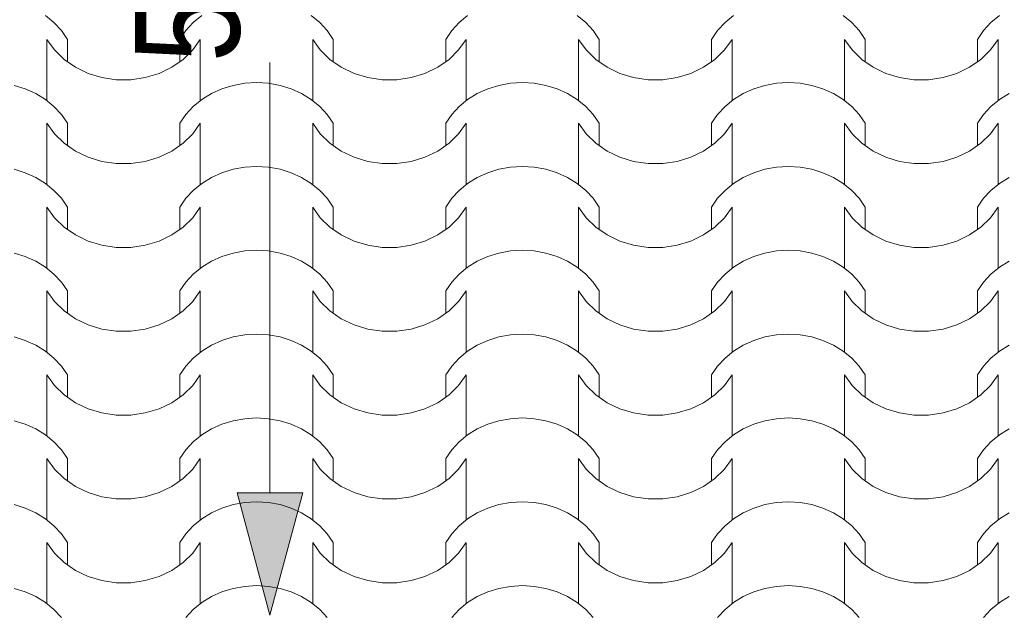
# Model space of a CAD drawing. Extents: x -631805 to -376315, y -40155 to 84873.
# Tile 247 of 256: x -487481 to -485976, y 69245 to 70157. Entities that reach past the tile are written whole.
import ezdxf

# ---------------------------------------------------------------- set-up
doc = ezdxf.new("R2010")
doc.units = 0
doc.header["$MEASUREMENT"] = 0
doc.linetypes.add('Dashed', pattern=[564.444447, 282.222223, -282.222223])
for name, color, linetype, lineweight in [('0_Nr_Pióra__21', 252, 'Continuous', 9), ('arch wypelnienia_Nr_Pióra__102', 252, 'Continuous', 9), ('INWENT DACH_Nr_Pióra__21', 252, 'Continuous', 9)]:
    doc.layers.add(name, color=color, linetype=linetype, lineweight=lineweight)
doc.layers.add('INWENT DACH', color=252, linetype='Continuous')
doc.styles.add('GENERATED_STYLE_1', font='ARIALN.TTF')

# ---------------------------------------------------------------- blocks, each defined once
blk = doc.blocks.new('*X885')
at = {"layer": 'arch wypelnienia_Nr_Pióra__102', "linetype": 'Continuous'}
for p, q in [((-489126.9, 134625), (-489140, 134635.7)), ((-489115.6, 134612.8), (-489126.9, 134625)), ((-488914.1, 134625), (-488925.4, 134612.8)), ((-488901, 134635.7), (-488914.1, 134625)), ((-488720.5, 134625), (-488733.6, 134635.7)), ((-488709.2, 134612.8), (-488720.5, 134625)), ((-488507.7, 134625), (-488519, 134612.8)), ((-488494.6, 134635.7), (-488507.7, 134625)), ((-488314.1, 134625), (-488327.2, 134635.7)), ((-488302.8, 134612.8), (-488314.1, 134625)), ((-488101.3, 134625), (-488112.6, 134612.8)), ((-488088.2, 134635.7), (-488101.3, 134625)), ((-487907.7, 134625), (-487920.8, 134635.7)), ((-487896.4, 134612.8), (-487907.7, 134625)), ((-487694.9, 134625), (-487706.2, 134612.8)), ((-487681.8, 134635.7), (-487694.9, 134625)), ((-489106.4, 134599.4), (-489115.6, 134612.8)), ((-488925.4, 134612.8), (-488934.6, 134599.4)), ((-488700, 134599.4), (-488709.2, 134612.8)), ((-488519, 134612.8), (-488528.2, 134599.4)), ((-488293.6, 134599.4), (-488302.8, 134612.8)), ((-488112.6, 134612.8), (-488121.8, 134599.4)), ((-487887.2, 134599.4), (-487896.4, 134612.8)), ((-487706.2, 134612.8), (-487715.4, 134599.4)), ((-489137.8, 134525.1), (-489137.8, 134599.4)), ((-489137.8, 134599.4), (-489126.2, 134583.2)), ((-489106.4, 134565.3), (-489106.4, 134599.4)), ((-488934.6, 134565.3), (-488934.6, 134599.4)), ((-488914.8, 134583.2), (-488903.2, 134599.4)), ((-488903.2, 134525.1), (-488903.2, 134599.4)), ((-488731.4, 134525.1), (-488731.4, 134599.4)), ((-488731.4, 134599.4), (-488719.8, 134583.2)), ((-488700, 134565.3), (-488700, 134599.4)), ((-488528.2, 134565.3), (-488528.2, 134599.4)), ((-488508.4, 134583.2), (-488496.8, 134599.4)), ((-488496.8, 134525.1), (-488496.8, 134599.4)), ((-488325, 134525.1), (-488325, 134599.4)), ((-488325, 134599.4), (-488313.4, 134583.2)), ((-488293.6, 134565.3), (-488293.6, 134599.4)), ((-488121.8, 134565.3), (-488121.8, 134599.4)), ((-488102, 134583.2), (-488090.4, 134599.4)), ((-488090.4, 134525.1), (-488090.4, 134599.4)), ((-487918.6, 134525.1), (-487918.6, 134599.4)), ((-487918.6, 134599.4), (-487907, 134583.2)), ((-487887.2, 134565.3), (-487887.2, 134599.4)), ((-487715.4, 134565.3), (-487715.4, 134599.4)), ((-487695.6, 134583.2), (-487684, 134599.4)), ((-487684, 134525.1), (-487684, 134599.4)), ((-489137.8, 134506), (-489137.8, 134580.4)), ((-489126.2, 134583.2), (-489111.5, 134568.8)), ((-488929.5, 134568.8), (-488914.8, 134583.2)), ((-488903.2, 134506), (-488903.2, 134580.4)), ((-488731.4, 134506), (-488731.4, 134580.4)), ((-488719.8, 134583.2), (-488705.1, 134568.8)), ((-488523.1, 134568.8), (-488508.4, 134583.2)), ((-488496.8, 134506), (-488496.8, 134580.4)), ((-488325, 134506), (-488325, 134580.4)), ((-488313.4, 134583.2), (-488298.7, 134568.8)), ((-488116.7, 134568.8), (-488102, 134583.2)), ((-488090.4, 134506), (-488090.4, 134580.4)), ((-487918.6, 134506), (-487918.6, 134580.4)), ((-487907, 134583.2), (-487892.3, 134568.8)), ((-487710.3, 134568.8), (-487695.6, 134583.2)), ((-487684, 134506), (-487684, 134580.4)), ((-489111.5, 134568.8), (-489094.2, 134556.8)), ((-488946.8, 134556.8), (-488929.5, 134568.8)), ((-488705.1, 134568.8), (-488687.8, 134556.8)), ((-488540.4, 134556.8), (-488523.1, 134568.8)), ((-488298.7, 134568.8), (-488281.4, 134556.8)), ((-488134, 134556.8), (-488116.7, 134568.8)), ((-487892.3, 134568.8), (-487875, 134556.8)), ((-487727.6, 134556.8), (-487710.3, 134568.8)), ((-489094.2, 134556.8), (-489074.7, 134547.5)), ((-489074.7, 134547.5), (-489053.7, 134541.1)), ((-488987.3, 134541.1), (-488966.3, 134547.5)), ((-488966.3, 134547.5), (-488946.8, 134556.8)), ((-488687.8, 134556.8), (-488668.3, 134547.5)), ((-488668.3, 134547.5), (-488647.3, 134541.1)), ((-488580.9, 134541.1), (-488559.9, 134547.5)), ((-488559.9, 134547.5), (-488540.4, 134556.8)), ((-488281.4, 134556.8), (-488261.9, 134547.5)), ((-488261.9, 134547.5), (-488240.9, 134541.1)), ((-488174.5, 134541.1), (-488153.5, 134547.5)), ((-488153.5, 134547.5), (-488134, 134556.8)), ((-487875, 134556.8), (-487855.5, 134547.5)), ((-487855.5, 134547.5), (-487834.5, 134541.1)), ((-487768.1, 134541.1), (-487747.1, 134547.5)), ((-487747.1, 134547.5), (-487727.6, 134556.8)), ((-489053.7, 134541.1), (-489031.7, 134537.8)), ((-489031.7, 134537.8), (-489020.5, 134537.8)), ((-489020.5, 134537.8), (-489009.3, 134537.8)), ((-489009.3, 134537.8), (-488987.3, 134541.1)), ((-488835.4, 134532.3), (-488853.2, 134529.1)), ((-488817.3, 134533.4), (-488835.4, 134532.3)), ((-488799.2, 134532.3), (-488817.3, 134533.4)), ((-488781.4, 134529.1), (-488799.2, 134532.3)), ((-488647.3, 134541.1), (-488625.3, 134537.8)), ((-488625.3, 134537.8), (-488614.1, 134537.8)), ((-488614.1, 134537.8), (-488602.9, 134537.8)), ((-488602.9, 134537.8), (-488580.9, 134541.1)), ((-488429, 134532.3), (-488446.8, 134529.1)), ((-488410.9, 134533.4), (-488429, 134532.3)), ((-488392.8, 134532.3), (-488410.9, 134533.4)), ((-488375, 134529.1), (-488392.8, 134532.3)), ((-488240.9, 134541.1), (-488218.9, 134537.8)), ((-488218.9, 134537.8), (-488207.7, 134537.8)), ((-488207.7, 134537.8), (-488196.5, 134537.8)), ((-488196.5, 134537.8), (-488174.5, 134541.1)), ((-488022.6, 134532.3), (-488040.4, 134529.1)), ((-488004.5, 134533.4), (-488022.6, 134532.3)), ((-487986.4, 134532.3), (-488004.5, 134533.4)), ((-487968.6, 134529.1), (-487986.4, 134532.3)), ((-487834.5, 134541.1), (-487812.5, 134537.8)), ((-487812.5, 134537.8), (-487801.3, 134537.8)), ((-487801.3, 134537.8), (-487790.1, 134537.8)), ((-487790.1, 134537.8), (-487768.1, 134541.1)), ((-489170.8, 134523.9), (-489187.8, 134529.1)), ((-489154.7, 134516.6), (-489170.8, 134523.9)), ((-489140, 134507.6), (-489154.7, 134516.6)), ((-488886.3, 134516.6), (-488901, 134507.6)), ((-488870.2, 134523.9), (-488886.3, 134516.6)), ((-488853.2, 134529.1), (-488870.2, 134523.9)), ((-488764.4, 134523.9), (-488781.4, 134529.1)), ((-488748.3, 134516.6), (-488764.4, 134523.9)), ((-488733.6, 134507.6), (-488748.3, 134516.6)), ((-488479.9, 134516.6), (-488494.6, 134507.6)), ((-488463.8, 134523.9), (-488479.9, 134516.6)), ((-488446.8, 134529.1), (-488463.8, 134523.9)), ((-488358, 134523.9), (-488375, 134529.1)), ((-488341.9, 134516.6), (-488358, 134523.9)), ((-488327.2, 134507.6), (-488341.9, 134516.6)), ((-488073.5, 134516.6), (-488088.2, 134507.6)), ((-488057.4, 134523.9), (-488073.5, 134516.6)), ((-488040.4, 134529.1), (-488057.4, 134523.9)), ((-487951.6, 134523.9), (-487968.6, 134529.1)), ((-487935.5, 134516.6), (-487951.6, 134523.9)), ((-487920.8, 134507.6), (-487935.5, 134516.6)), ((-487667.1, 134516.6), (-487681.8, 134507.6)), ((-489126.9, 134496.9), (-489140, 134507.6)), ((-488901, 134507.6), (-488914.1, 134496.9)), ((-488720.5, 134496.9), (-488733.6, 134507.6)), ((-488494.6, 134507.6), (-488507.7, 134496.9)), ((-488314.1, 134496.9), (-488327.2, 134507.6)), ((-488088.2, 134507.6), (-488101.3, 134496.9)), ((-487907.7, 134496.9), (-487920.8, 134507.6)), ((-487681.8, 134507.6), (-487694.9, 134496.9)), ((-489115.6, 134484.7), (-489126.9, 134496.9)), ((-488914.1, 134496.9), (-488925.4, 134484.7)), ((-488709.2, 134484.7), (-488720.5, 134496.9)), ((-488507.7, 134496.9), (-488519, 134484.7)), ((-488302.8, 134484.7), (-488314.1, 134496.9)), ((-488101.3, 134496.9), (-488112.6, 134484.7)), ((-487896.4, 134484.7), (-487907.7, 134496.9)), ((-487694.9, 134496.9), (-487706.2, 134484.7)), ((-489137.8, 134397), (-489137.8, 134471.4)), ((-489137.8, 134471.4), (-489126.2, 134455.1)), ((-489106.4, 134471.4), (-489115.6, 134484.7)), ((-489106.4, 134437.2), (-489106.4, 134471.4)), ((-488925.4, 134484.7), (-488934.6, 134471.4)), ((-488934.6, 134437.2), (-488934.6, 134471.4)), ((-488914.8, 134455.1), (-488903.2, 134471.4)), ((-488903.2, 134397), (-488903.2, 134471.4)), ((-488731.4, 134397), (-488731.4, 134471.4)), ((-488731.4, 134471.4), (-488719.8, 134455.1)), ((-488700, 134471.4), (-488709.2, 134484.7)), ((-488700, 134437.2), (-488700, 134471.4)), ((-488519, 134484.7), (-488528.2, 134471.4)), ((-488528.2, 134437.2), (-488528.2, 134471.4)), ((-488508.4, 134455.1), (-488496.8, 134471.4)), ((-488496.8, 134397), (-488496.8, 134471.4)), ((-488325, 134397), (-488325, 134471.4)), ((-488325, 134471.4), (-488313.4, 134455.1)), ((-488293.6, 134471.4), (-488302.8, 134484.7)), ((-488293.6, 134437.2), (-488293.6, 134471.4)), ((-488112.6, 134484.7), (-488121.8, 134471.4)), ((-488121.8, 134437.2), (-488121.8, 134471.4)), ((-488102, 134455.1), (-488090.4, 134471.4)), ((-488090.4, 134397), (-488090.4, 134471.4)), ((-487918.6, 134397), (-487918.6, 134471.4)), ((-487918.6, 134471.4), (-487907, 134455.1)), ((-487887.2, 134471.4), (-487896.4, 134484.7)), ((-487887.2, 134437.2), (-487887.2, 134471.4)), ((-487706.2, 134484.7), (-487715.4, 134471.4)), ((-487715.4, 134437.2), (-487715.4, 134471.4)), ((-487695.6, 134455.1), (-487684, 134471.4)), ((-487684, 134397), (-487684, 134471.4)), ((-489137.8, 134377.9), (-489137.8, 134452.3)), ((-489126.2, 134455.1), (-489111.5, 134440.7)), ((-489111.5, 134440.7), (-489094.2, 134428.7)), ((-488946.8, 134428.7), (-488929.5, 134440.7)), ((-488929.5, 134440.7), (-488914.8, 134455.1)), ((-488903.2, 134377.9), (-488903.2, 134452.3)), ((-488731.4, 134377.9), (-488731.4, 134452.3)), ((-488719.8, 134455.1), (-488705.1, 134440.7)), ((-488705.1, 134440.7), (-488687.8, 134428.7)), ((-488540.4, 134428.7), (-488523.1, 134440.7)), ((-488523.1, 134440.7), (-488508.4, 134455.1)), ((-488496.8, 134377.9), (-488496.8, 134452.3)), ((-488325, 134377.9), (-488325, 134452.3)), ((-488313.4, 134455.1), (-488298.7, 134440.7)), ((-488298.7, 134440.7), (-488281.4, 134428.7)), ((-488134, 134428.7), (-488116.7, 134440.7)), ((-488116.7, 134440.7), (-488102, 134455.1)), ((-488090.4, 134377.9), (-488090.4, 134452.3)), ((-487918.6, 134377.9), (-487918.6, 134452.3)), ((-487907, 134455.1), (-487892.3, 134440.7)), ((-487892.3, 134440.7), (-487875, 134428.7)), ((-487727.6, 134428.7), (-487710.3, 134440.7)), ((-487710.3, 134440.7), (-487695.6, 134455.1)), ((-487684, 134377.9), (-487684, 134452.3)), ((-489094.2, 134428.7), (-489074.7, 134419.4)), ((-488966.3, 134419.4), (-488946.8, 134428.7)), ((-488687.8, 134428.7), (-488668.3, 134419.4)), ((-488559.9, 134419.4), (-488540.4, 134428.7)), ((-488281.4, 134428.7), (-488261.9, 134419.4)), ((-488153.5, 134419.4), (-488134, 134428.7)), ((-487875, 134428.7), (-487855.5, 134419.4)), ((-487747.1, 134419.4), (-487727.6, 134428.7)), ((-489074.7, 134419.4), (-489053.7, 134413)), ((-489053.7, 134413), (-489031.7, 134409.8)), ((-489009.3, 134409.8), (-488987.3, 134413)), ((-488987.3, 134413), (-488966.3, 134419.4)), ((-488668.3, 134419.4), (-488647.3, 134413)), ((-488647.3, 134413), (-488625.3, 134409.8)), ((-488602.9, 134409.8), (-488580.9, 134413)), ((-488580.9, 134413), (-488559.9, 134419.4)), ((-488261.9, 134419.4), (-488240.9, 134413)), ((-488240.9, 134413), (-488218.9, 134409.8)), ((-488196.5, 134409.8), (-488174.5, 134413)), ((-488174.5, 134413), (-488153.5, 134419.4)), ((-487855.5, 134419.4), (-487834.5, 134413)), ((-487834.5, 134413), (-487812.5, 134409.8)), ((-487790.1, 134409.8), (-487768.1, 134413)), ((-487768.1, 134413), (-487747.1, 134419.4)), ((-489170.8, 134395.8), (-489187.8, 134401)), ((-489154.7, 134388.6), (-489170.8, 134395.8)), ((-489031.7, 134409.8), (-489020.5, 134409.8)), ((-489020.5, 134409.8), (-489009.3, 134409.8)), ((-488870.2, 134395.8), (-488886.3, 134388.6)), ((-488853.2, 134401), (-488870.2, 134395.8)), ((-488835.4, 134404.2), (-488853.2, 134401)), ((-488817.3, 134405.3), (-488835.4, 134404.2)), ((-488799.2, 134404.2), (-488817.3, 134405.3)), ((-488781.4, 134401), (-488799.2, 134404.2)), ((-488764.4, 134395.8), (-488781.4, 134401)), ((-488748.3, 134388.6), (-488764.4, 134395.8)), ((-488625.3, 134409.8), (-488614.1, 134409.8)), ((-488614.1, 134409.8), (-488602.9, 134409.8)), ((-488463.8, 134395.8), (-488479.9, 134388.6)), ((-488446.8, 134401), (-488463.8, 134395.8)), ((-488429, 134404.2), (-488446.8, 134401)), ((-488410.9, 134405.3), (-488429, 134404.2)), ((-488392.8, 134404.2), (-488410.9, 134405.3)), ((-488375, 134401), (-488392.8, 134404.2)), ((-488358, 134395.8), (-488375, 134401)), ((-488341.9, 134388.6), (-488358, 134395.8)), ((-488218.9, 134409.8), (-488207.7, 134409.8)), ((-488207.7, 134409.8), (-488196.5, 134409.8)), ((-488057.4, 134395.8), (-488073.5, 134388.6)), ((-488040.4, 134401), (-488057.4, 134395.8)), ((-488022.6, 134404.2), (-488040.4, 134401)), ((-488004.5, 134405.3), (-488022.6, 134404.2)), ((-487986.4, 134404.2), (-488004.5, 134405.3)), ((-487968.6, 134401), (-487986.4, 134404.2)), ((-487951.6, 134395.8), (-487968.6, 134401)), ((-487935.5, 134388.6), (-487951.6, 134395.8)), ((-487812.5, 134409.8), (-487801.3, 134409.8)), ((-487801.3, 134409.8), (-487790.1, 134409.8)), ((-489140, 134379.5), (-489154.7, 134388.6)), ((-488886.3, 134388.6), (-488901, 134379.5)), ((-488733.6, 134379.5), (-488748.3, 134388.6)), ((-488479.9, 134388.6), (-488494.6, 134379.5)), ((-488327.2, 134379.5), (-488341.9, 134388.6)), ((-488073.5, 134388.6), (-488088.2, 134379.5)), ((-487920.8, 134379.5), (-487935.5, 134388.6)), ((-487667.1, 134388.6), (-487681.8, 134379.5)), ((-489126.9, 134368.8), (-489140, 134379.5)), ((-489115.6, 134356.7), (-489126.9, 134368.8)), ((-488914.1, 134368.8), (-488925.4, 134356.7)), ((-488901, 134379.5), (-488914.1, 134368.8)), ((-488720.5, 134368.8), (-488733.6, 134379.5)), ((-488709.2, 134356.7), (-488720.5, 134368.8)), ((-488507.7, 134368.8), (-488519, 134356.7)), ((-488494.6, 134379.5), (-488507.7, 134368.8)), ((-488314.1, 134368.8), (-488327.2, 134379.5)), ((-488302.8, 134356.7), (-488314.1, 134368.8)), ((-488101.3, 134368.8), (-488112.6, 134356.7)), ((-488088.2, 134379.5), (-488101.3, 134368.8)), ((-487907.7, 134368.8), (-487920.8, 134379.5)), ((-487896.4, 134356.7), (-487907.7, 134368.8)), ((-487694.9, 134368.8), (-487706.2, 134356.7)), ((-487681.8, 134379.5), (-487694.9, 134368.8)), ((-489106.4, 134343.3), (-489115.6, 134356.7)), ((-488925.4, 134356.7), (-488934.6, 134343.3)), ((-488700, 134343.3), (-488709.2, 134356.7)), ((-488519, 134356.7), (-488528.2, 134343.3)), ((-488293.6, 134343.3), (-488302.8, 134356.7)), ((-488112.6, 134356.7), (-488121.8, 134343.3)), ((-487887.2, 134343.3), (-487896.4, 134356.7)), ((-487706.2, 134356.7), (-487715.4, 134343.3)), ((-489137.8, 134268.9), (-489137.8, 134343.3)), ((-489137.8, 134343.3), (-489126.2, 134327)), ((-489106.4, 134309.1), (-489106.4, 134343.3)), ((-488934.6, 134309.1), (-488934.6, 134343.3)), ((-488914.8, 134327), (-488903.2, 134343.3)), ((-488903.2, 134268.9), (-488903.2, 134343.3)), ((-488731.4, 134268.9), (-488731.4, 134343.3)), ((-488731.4, 134343.3), (-488719.8, 134327)), ((-488700, 134309.1), (-488700, 134343.3)), ((-488528.2, 134309.1), (-488528.2, 134343.3)), ((-488508.4, 134327), (-488496.8, 134343.3)), ((-488496.8, 134268.9), (-488496.8, 134343.3)), ((-488325, 134268.9), (-488325, 134343.3)), ((-488325, 134343.3), (-488313.4, 134327)), ((-488293.6, 134309.1), (-488293.6, 134343.3)), ((-488121.8, 134309.1), (-488121.8, 134343.3)), ((-488102, 134327), (-488090.4, 134343.3)), ((-488090.4, 134268.9), (-488090.4, 134343.3)), ((-487918.6, 134268.9), (-487918.6, 134343.3)), ((-487918.6, 134343.3), (-487907, 134327)), ((-487887.2, 134309.1), (-487887.2, 134343.3)), ((-487715.4, 134309.1), (-487715.4, 134343.3)), ((-487695.6, 134327), (-487684, 134343.3)), ((-487684, 134268.9), (-487684, 134343.3)), ((-489137.8, 134249.9), (-489137.8, 134324.2)), ((-489126.2, 134327), (-489111.5, 134312.7)), ((-488929.5, 134312.7), (-488914.8, 134327)), ((-488903.2, 134249.9), (-488903.2, 134324.2)), ((-488731.4, 134249.9), (-488731.4, 134324.2)), ((-488719.8, 134327), (-488705.1, 134312.7)), ((-488523.1, 134312.7), (-488508.4, 134327)), ((-488496.8, 134249.9), (-488496.8, 134324.2)), ((-488325, 134249.9), (-488325, 134324.2)), ((-488313.4, 134327), (-488298.7, 134312.7)), ((-488116.7, 134312.7), (-488102, 134327)), ((-488090.4, 134249.9), (-488090.4, 134324.2)), ((-487918.6, 134249.9), (-487918.6, 134324.2)), ((-487907, 134327), (-487892.3, 134312.7)), ((-487710.3, 134312.7), (-487695.6, 134327)), ((-487684, 134249.9), (-487684, 134324.2)), ((-489111.5, 134312.7), (-489094.2, 134300.7)), ((-488946.8, 134300.7), (-488929.5, 134312.7)), ((-488705.1, 134312.7), (-488687.8, 134300.7)), ((-488540.4, 134300.7), (-488523.1, 134312.7)), ((-488298.7, 134312.7), (-488281.4, 134300.7)), ((-488134, 134300.7), (-488116.7, 134312.7)), ((-487892.3, 134312.7), (-487875, 134300.7)), ((-487727.6, 134300.7), (-487710.3, 134312.7)), ((-489094.2, 134300.7), (-489074.7, 134291.3)), ((-489074.7, 134291.3), (-489053.7, 134284.9)), ((-488987.3, 134284.9), (-488966.3, 134291.3)), ((-488966.3, 134291.3), (-488946.8, 134300.7)), ((-488687.8, 134300.7), (-488668.3, 134291.3)), ((-488668.3, 134291.3), (-488647.3, 134284.9)), ((-488580.9, 134284.9), (-488559.9, 134291.3)), ((-488559.9, 134291.3), (-488540.4, 134300.7)), ((-488281.4, 134300.7), (-488261.9, 134291.3)), ((-488261.9, 134291.3), (-488240.9, 134284.9)), ((-488174.5, 134284.9), (-488153.5, 134291.3)), ((-488153.5, 134291.3), (-488134, 134300.7)), ((-487875, 134300.7), (-487855.5, 134291.3)), ((-487855.5, 134291.3), (-487834.5, 134284.9)), ((-487768.1, 134284.9), (-487747.1, 134291.3)), ((-487747.1, 134291.3), (-487727.6, 134300.7)), ((-489053.7, 134284.9), (-489031.7, 134281.7)), ((-489031.7, 134281.7), (-489020.5, 134281.7)), ((-489020.5, 134281.7), (-489009.3, 134281.7)), ((-489009.3, 134281.7), (-488987.3, 134284.9)), ((-488835.4, 134276.2), (-488853.2, 134273)), ((-488817.3, 134277.2), (-488835.4, 134276.2)), ((-488799.2, 134276.2), (-488817.3, 134277.2)), ((-488781.4, 134273), (-488799.2, 134276.2)), ((-488647.3, 134284.9), (-488625.3, 134281.7)), ((-488625.3, 134281.7), (-488614.1, 134281.7)), ((-488614.1, 134281.7), (-488602.9, 134281.7)), ((-488602.9, 134281.7), (-488580.9, 134284.9)), ((-488429, 134276.2), (-488446.8, 134273)), ((-488410.9, 134277.2), (-488429, 134276.2)), ((-488392.8, 134276.2), (-488410.9, 134277.2)), ((-488375, 134273), (-488392.8, 134276.2)), ((-488240.9, 134284.9), (-488218.9, 134281.7)), ((-488218.9, 134281.7), (-488207.7, 134281.7)), ((-488207.7, 134281.7), (-488196.5, 134281.7)), ((-488196.5, 134281.7), (-488174.5, 134284.9)), ((-488022.6, 134276.2), (-488040.4, 134273)), ((-488004.5, 134277.2), (-488022.6, 134276.2)), ((-487986.4, 134276.2), (-488004.5, 134277.2)), ((-487968.6, 134273), (-487986.4, 134276.2)), ((-487834.5, 134284.9), (-487812.5, 134281.7)), ((-487812.5, 134281.7), (-487801.3, 134281.7)), ((-487801.3, 134281.7), (-487790.1, 134281.7)), ((-487790.1, 134281.7), (-487768.1, 134284.9)), ((-489170.8, 134267.7), (-489187.8, 134273)), ((-489154.7, 134260.5), (-489170.8, 134267.7)), ((-489140, 134251.4), (-489154.7, 134260.5)), ((-488886.3, 134260.5), (-488901, 134251.4)), ((-488870.2, 134267.7), (-488886.3, 134260.5)), ((-488853.2, 134273), (-488870.2, 134267.7)), ((-488764.4, 134267.7), (-488781.4, 134273)), ((-488748.3, 134260.5), (-488764.4, 134267.7)), ((-488733.6, 134251.4), (-488748.3, 134260.5)), ((-488479.9, 134260.5), (-488494.6, 134251.4)), ((-488463.8, 134267.7), (-488479.9, 134260.5)), ((-488446.8, 134273), (-488463.8, 134267.7)), ((-488358, 134267.7), (-488375, 134273)), ((-488341.9, 134260.5), (-488358, 134267.7)), ((-488327.2, 134251.4), (-488341.9, 134260.5)), ((-488073.5, 134260.5), (-488088.2, 134251.4)), ((-488057.4, 134267.7), (-488073.5, 134260.5)), ((-488040.4, 134273), (-488057.4, 134267.7)), ((-487951.6, 134267.7), (-487968.6, 134273)), ((-487935.5, 134260.5), (-487951.6, 134267.7)), ((-487920.8, 134251.4), (-487935.5, 134260.5)), ((-487667.1, 134260.5), (-487681.8, 134251.4)), ((-489126.9, 134240.7), (-489140, 134251.4)), ((-488901, 134251.4), (-488914.1, 134240.7)), ((-488720.5, 134240.7), (-488733.6, 134251.4)), ((-488494.6, 134251.4), (-488507.7, 134240.7)), ((-488314.1, 134240.7), (-488327.2, 134251.4)), ((-488088.2, 134251.4), (-488101.3, 134240.7)), ((-487907.7, 134240.7), (-487920.8, 134251.4)), ((-487681.8, 134251.4), (-487694.9, 134240.7)), ((-489115.6, 134228.6), (-489126.9, 134240.7)), ((-488914.1, 134240.7), (-488925.4, 134228.6)), ((-488709.2, 134228.6), (-488720.5, 134240.7)), ((-488507.7, 134240.7), (-488519, 134228.6)), ((-488302.8, 134228.6), (-488314.1, 134240.7)), ((-488101.3, 134240.7), (-488112.6, 134228.6)), ((-487896.4, 134228.6), (-487907.7, 134240.7)), ((-487694.9, 134240.7), (-487706.2, 134228.6)), ((-489137.8, 134140.9), (-489137.8, 134215.2)), ((-489137.8, 134215.2), (-489126.2, 134199)), ((-489106.4, 134215.2), (-489115.6, 134228.6)), ((-489106.4, 134181.1), (-489106.4, 134215.2)), ((-488925.4, 134228.6), (-488934.6, 134215.2)), ((-488934.6, 134181.1), (-488934.6, 134215.2)), ((-488914.8, 134199), (-488903.2, 134215.2)), ((-488903.2, 134140.9), (-488903.2, 134215.2)), ((-488731.4, 134140.9), (-488731.4, 134215.2)), ((-488731.4, 134215.2), (-488719.8, 134199)), ((-488700, 134215.2), (-488709.2, 134228.6)), ((-488700, 134181.1), (-488700, 134215.2)), ((-488519, 134228.6), (-488528.2, 134215.2)), ((-488528.2, 134181.1), (-488528.2, 134215.2)), ((-488508.4, 134199), (-488496.8, 134215.2)), ((-488496.8, 134140.9), (-488496.8, 134215.2)), ((-488325, 134140.9), (-488325, 134215.2)), ((-488325, 134215.2), (-488313.4, 134199)), ((-488293.6, 134215.2), (-488302.8, 134228.6)), ((-488293.6, 134181.1), (-488293.6, 134215.2)), ((-488112.6, 134228.6), (-488121.8, 134215.2)), ((-488121.8, 134181.1), (-488121.8, 134215.2)), ((-488102, 134199), (-488090.4, 134215.2)), ((-488090.4, 134140.9), (-488090.4, 134215.2)), ((-487918.6, 134140.9), (-487918.6, 134215.2)), ((-487918.6, 134215.2), (-487907, 134199)), ((-487887.2, 134215.2), (-487896.4, 134228.6)), ((-487887.2, 134181.1), (-487887.2, 134215.2)), ((-487706.2, 134228.6), (-487715.4, 134215.2)), ((-487715.4, 134181.1), (-487715.4, 134215.2)), ((-487695.6, 134199), (-487684, 134215.2)), ((-487684, 134140.9), (-487684, 134215.2)), ((-489137.8, 134121.8), (-489137.8, 134196.2)), ((-489126.2, 134199), (-489111.5, 134184.6)), ((-489111.5, 134184.6), (-489094.2, 134172.6)), ((-488946.8, 134172.6), (-488929.5, 134184.6)), ((-488929.5, 134184.6), (-488914.8, 134199)), ((-488903.2, 134121.8), (-488903.2, 134196.2)), ((-488731.4, 134121.8), (-488731.4, 134196.2)), ((-488719.8, 134199), (-488705.1, 134184.6)), ((-488705.1, 134184.6), (-488687.8, 134172.6)), ((-488540.4, 134172.6), (-488523.1, 134184.6)), ((-488523.1, 134184.6), (-488508.4, 134199)), ((-488496.8, 134121.8), (-488496.8, 134196.2)), ((-488325, 134121.8), (-488325, 134196.2)), ((-488313.4, 134199), (-488298.7, 134184.6)), ((-488298.7, 134184.6), (-488281.4, 134172.6)), ((-488134, 134172.6), (-488116.7, 134184.6)), ((-488116.7, 134184.6), (-488102, 134199)), ((-488090.4, 134121.8), (-488090.4, 134196.2)), ((-487918.6, 134121.8), (-487918.6, 134196.2)), ((-487907, 134199), (-487892.3, 134184.6)), ((-487892.3, 134184.6), (-487875, 134172.6)), ((-487727.6, 134172.6), (-487710.3, 134184.6)), ((-487710.3, 134184.6), (-487695.6, 134199)), ((-487684, 134121.8), (-487684, 134196.2)), ((-489094.2, 134172.6), (-489074.7, 134163.3)), ((-488966.3, 134163.3), (-488946.8, 134172.6)), ((-488687.8, 134172.6), (-488668.3, 134163.3)), ((-488559.9, 134163.3), (-488540.4, 134172.6)), ((-488281.4, 134172.6), (-488261.9, 134163.3)), ((-488153.5, 134163.3), (-488134, 134172.6)), ((-487875, 134172.6), (-487855.5, 134163.3)), ((-487747.1, 134163.3), (-487727.6, 134172.6)), ((-489074.7, 134163.3), (-489053.7, 134156.9)), ((-489053.7, 134156.9), (-489031.7, 134153.6)), ((-489009.3, 134153.6), (-488987.3, 134156.9)), ((-488987.3, 134156.9), (-488966.3, 134163.3)), ((-488668.3, 134163.3), (-488647.3, 134156.9)), ((-488647.3, 134156.9), (-488625.3, 134153.6)), ((-488602.9, 134153.6), (-488580.9, 134156.9)), ((-488580.9, 134156.9), (-488559.9, 134163.3)), ((-488261.9, 134163.3), (-488240.9, 134156.9)), ((-488240.9, 134156.9), (-488218.9, 134153.6)), ((-488196.5, 134153.6), (-488174.5, 134156.9)), ((-488174.5, 134156.9), (-488153.5, 134163.3)), ((-487855.5, 134163.3), (-487834.5, 134156.9)), ((-487834.5, 134156.9), (-487812.5, 134153.6)), ((-487790.1, 134153.6), (-487768.1, 134156.9)), ((-487768.1, 134156.9), (-487747.1, 134163.3)), ((-489170.8, 134139.6), (-489187.8, 134144.9)), ((-489154.7, 134132.4), (-489170.8, 134139.6)), ((-489031.7, 134153.6), (-489020.5, 134153.6)), ((-489020.5, 134153.6), (-489009.3, 134153.6)), ((-488870.2, 134139.6), (-488886.3, 134132.4)), ((-488853.2, 134144.9), (-488870.2, 134139.6)), ((-488835.4, 134148.1), (-488853.2, 134144.9)), ((-488817.3, 134149.2), (-488835.4, 134148.1)), ((-488799.2, 134148.1), (-488817.3, 134149.2)), ((-488781.4, 134144.9), (-488799.2, 134148.1)), ((-488764.4, 134139.6), (-488781.4, 134144.9)), ((-488748.3, 134132.4), (-488764.4, 134139.6)), ((-488625.3, 134153.6), (-488614.1, 134153.6)), ((-488614.1, 134153.6), (-488602.9, 134153.6)), ((-488463.8, 134139.6), (-488479.9, 134132.4)), ((-488446.8, 134144.9), (-488463.8, 134139.6)), ((-488429, 134148.1), (-488446.8, 134144.9)), ((-488410.9, 134149.2), (-488429, 134148.1)), ((-488392.8, 134148.1), (-488410.9, 134149.2)), ((-488375, 134144.9), (-488392.8, 134148.1)), ((-488358, 134139.6), (-488375, 134144.9)), ((-488341.9, 134132.4), (-488358, 134139.6)), ((-488218.9, 134153.6), (-488207.7, 134153.6)), ((-488207.7, 134153.6), (-488196.5, 134153.6)), ((-488057.4, 134139.6), (-488073.5, 134132.4)), ((-488040.4, 134144.9), (-488057.4, 134139.6)), ((-488022.6, 134148.1), (-488040.4, 134144.9)), ((-488004.5, 134149.2), (-488022.6, 134148.1)), ((-487986.4, 134148.1), (-488004.5, 134149.2)), ((-487968.6, 134144.9), (-487986.4, 134148.1)), ((-487951.6, 134139.6), (-487968.6, 134144.9)), ((-487935.5, 134132.4), (-487951.6, 134139.6)), ((-487812.5, 134153.6), (-487801.3, 134153.6)), ((-487801.3, 134153.6), (-487790.1, 134153.6)), ((-489140, 134123.4), (-489154.7, 134132.4)), ((-488886.3, 134132.4), (-488901, 134123.4)), ((-488733.6, 134123.4), (-488748.3, 134132.4)), ((-488479.9, 134132.4), (-488494.6, 134123.4)), ((-488327.2, 134123.4), (-488341.9, 134132.4)), ((-488073.5, 134132.4), (-488088.2, 134123.4)), ((-487920.8, 134123.4), (-487935.5, 134132.4)), ((-487667.1, 134132.4), (-487681.8, 134123.4)), ((-489126.9, 134112.7), (-489140, 134123.4)), ((-489115.6, 134100.5), (-489126.9, 134112.7)), ((-488914.1, 134112.7), (-488925.4, 134100.5)), ((-488901, 134123.4), (-488914.1, 134112.7)), ((-488720.5, 134112.7), (-488733.6, 134123.4)), ((-488709.2, 134100.5), (-488720.5, 134112.7)), ((-488507.7, 134112.7), (-488519, 134100.5)), ((-488494.6, 134123.4), (-488507.7, 134112.7)), ((-488314.1, 134112.7), (-488327.2, 134123.4)), ((-488302.8, 134100.5), (-488314.1, 134112.7)), ((-488101.3, 134112.7), (-488112.6, 134100.5)), ((-488088.2, 134123.4), (-488101.3, 134112.7)), ((-487907.7, 134112.7), (-487920.8, 134123.4)), ((-487896.4, 134100.5), (-487907.7, 134112.7)), ((-487694.9, 134112.7), (-487706.2, 134100.5)), ((-487681.8, 134123.4), (-487694.9, 134112.7)), ((-489106.4, 134087.2), (-489115.6, 134100.5)), ((-488925.4, 134100.5), (-488934.6, 134087.2)), ((-488700, 134087.2), (-488709.2, 134100.5)), ((-488519, 134100.5), (-488528.2, 134087.2)), ((-488293.6, 134087.2), (-488302.8, 134100.5)), ((-488112.6, 134100.5), (-488121.8, 134087.2)), ((-487887.2, 134087.2), (-487896.4, 134100.5)), ((-487706.2, 134100.5), (-487715.4, 134087.2)), ((-489137.8, 134012.8), (-489137.8, 134087.2)), ((-489137.8, 134087.2), (-489126.2, 134070.9)), ((-489106.4, 134053), (-489106.4, 134087.2)), ((-488934.6, 134053), (-488934.6, 134087.2)), ((-488914.8, 134070.9), (-488903.2, 134087.2)), ((-488903.2, 134012.8), (-488903.2, 134087.2)), ((-488731.4, 134012.8), (-488731.4, 134087.2)), ((-488731.4, 134087.2), (-488719.8, 134070.9)), ((-488700, 134053), (-488700, 134087.2)), ((-488528.2, 134053), (-488528.2, 134087.2)), ((-488508.4, 134070.9), (-488496.8, 134087.2)), ((-488496.8, 134012.8), (-488496.8, 134087.2)), ((-488325, 134012.8), (-488325, 134087.2)), ((-488325, 134087.2), (-488313.4, 134070.9)), ((-488293.6, 134053), (-488293.6, 134087.2)), ((-488121.8, 134053), (-488121.8, 134087.2)), ((-488102, 134070.9), (-488090.4, 134087.2)), ((-488090.4, 134012.8), (-488090.4, 134087.2)), ((-487918.6, 134012.8), (-487918.6, 134087.2)), ((-487918.6, 134087.2), (-487907, 134070.9)), ((-487887.2, 134053), (-487887.2, 134087.2)), ((-487715.4, 134053), (-487715.4, 134087.2)), ((-487695.6, 134070.9), (-487684, 134087.2)), ((-487684, 134012.8), (-487684, 134087.2)), ((-489137.8, 133993.7), (-489137.8, 134068.1)), ((-489126.2, 134070.9), (-489111.5, 134056.5)), ((-488929.5, 134056.5), (-488914.8, 134070.9)), ((-488903.2, 133993.7), (-488903.2, 134068.1)), ((-488731.4, 133993.7), (-488731.4, 134068.1)), ((-488719.8, 134070.9), (-488705.1, 134056.5)), ((-488523.1, 134056.5), (-488508.4, 134070.9)), ((-488496.8, 133993.7), (-488496.8, 134068.1)), ((-488325, 133993.7), (-488325, 134068.1)), ((-488313.4, 134070.9), (-488298.7, 134056.5)), ((-488116.7, 134056.5), (-488102, 134070.9)), ((-488090.4, 133993.7), (-488090.4, 134068.1)), ((-487918.6, 133993.7), (-487918.6, 134068.1)), ((-487907, 134070.9), (-487892.3, 134056.5)), ((-487710.3, 134056.5), (-487695.6, 134070.9)), ((-487684, 133993.7), (-487684, 134068.1)), ((-489111.5, 134056.5), (-489094.2, 134044.5)), ((-488946.8, 134044.5), (-488929.5, 134056.5)), ((-488705.1, 134056.5), (-488687.8, 134044.5)), ((-488540.4, 134044.5), (-488523.1, 134056.5)), ((-488298.7, 134056.5), (-488281.4, 134044.5)), ((-488134, 134044.5), (-488116.7, 134056.5)), ((-487892.3, 134056.5), (-487875, 134044.5)), ((-487727.6, 134044.5), (-487710.3, 134056.5)), ((-489094.2, 134044.5), (-489074.7, 134035.2)), ((-489074.7, 134035.2), (-489053.7, 134028.8)), ((-488987.3, 134028.8), (-488966.3, 134035.2)), ((-488966.3, 134035.2), (-488946.8, 134044.5)), ((-488687.8, 134044.5), (-488668.3, 134035.2)), ((-488668.3, 134035.2), (-488647.3, 134028.8)), ((-488580.9, 134028.8), (-488559.9, 134035.2)), ((-488559.9, 134035.2), (-488540.4, 134044.5)), ((-488281.4, 134044.5), (-488261.9, 134035.2)), ((-488261.9, 134035.2), (-488240.9, 134028.8)), ((-488174.5, 134028.8), (-488153.5, 134035.2)), ((-488153.5, 134035.2), (-488134, 134044.5)), ((-487875, 134044.5), (-487855.5, 134035.2)), ((-487855.5, 134035.2), (-487834.5, 134028.8)), ((-487768.1, 134028.8), (-487747.1, 134035.2)), ((-487747.1, 134035.2), (-487727.6, 134044.5)), ((-489053.7, 134028.8), (-489031.7, 134025.6)), ((-489031.7, 134025.6), (-489020.5, 134025.6)), ((-489020.5, 134025.6), (-489009.3, 134025.6)), ((-489009.3, 134025.6), (-488987.3, 134028.8)), ((-488835.4, 134020), (-488853.2, 134016.8)), ((-488817.3, 134021.1), (-488835.4, 134020)), ((-488799.2, 134020), (-488817.3, 134021.1)), ((-488781.4, 134016.8), (-488799.2, 134020)), ((-488647.3, 134028.8), (-488625.3, 134025.6)), ((-488625.3, 134025.6), (-488614.1, 134025.6)), ((-488614.1, 134025.6), (-488602.9, 134025.6)), ((-488602.9, 134025.6), (-488580.9, 134028.8)), ((-488429, 134020), (-488446.8, 134016.8)), ((-488410.9, 134021.1), (-488429, 134020)), ((-488392.8, 134020), (-488410.9, 134021.1)), ((-488375, 134016.8), (-488392.8, 134020)), ((-488240.9, 134028.8), (-488218.9, 134025.6)), ((-488218.9, 134025.6), (-488207.7, 134025.6)), ((-488207.7, 134025.6), (-488196.5, 134025.6)), ((-488196.5, 134025.6), (-488174.5, 134028.8)), ((-488022.6, 134020), (-488040.4, 134016.8)), ((-488004.5, 134021.1), (-488022.6, 134020)), ((-487986.4, 134020), (-488004.5, 134021.1)), ((-487968.6, 134016.8), (-487986.4, 134020)), ((-487834.5, 134028.8), (-487812.5, 134025.6)), ((-487812.5, 134025.6), (-487801.3, 134025.6)), ((-487801.3, 134025.6), (-487790.1, 134025.6)), ((-487790.1, 134025.6), (-487768.1, 134028.8)), ((-489170.8, 134011.6), (-489187.8, 134016.8)), ((-489154.7, 134004.4), (-489170.8, 134011.6)), ((-489140, 133995.3), (-489154.7, 134004.4)), ((-488886.3, 134004.4), (-488901, 133995.3)), ((-488870.2, 134011.6), (-488886.3, 134004.4)), ((-488853.2, 134016.8), (-488870.2, 134011.6)), ((-488764.4, 134011.6), (-488781.4, 134016.8)), ((-488748.3, 134004.4), (-488764.4, 134011.6)), ((-488733.6, 133995.3), (-488748.3, 134004.4)), ((-488479.9, 134004.4), (-488494.6, 133995.3)), ((-488463.8, 134011.6), (-488479.9, 134004.4)), ((-488446.8, 134016.8), (-488463.8, 134011.6)), ((-488358, 134011.6), (-488375, 134016.8)), ((-488341.9, 134004.4), (-488358, 134011.6)), ((-488327.2, 133995.3), (-488341.9, 134004.4)), ((-488073.5, 134004.4), (-488088.2, 133995.3)), ((-488057.4, 134011.6), (-488073.5, 134004.4)), ((-488040.4, 134016.8), (-488057.4, 134011.6)), ((-487951.6, 134011.6), (-487968.6, 134016.8)), ((-487935.5, 134004.4), (-487951.6, 134011.6)), ((-487920.8, 133995.3), (-487935.5, 134004.4)), ((-487667.1, 134004.4), (-487681.8, 133995.3)), ((-489126.9, 133984.6), (-489140, 133995.3)), ((-488901, 133995.3), (-488914.1, 133984.6)), ((-488720.5, 133984.6), (-488733.6, 133995.3)), ((-488494.6, 133995.3), (-488507.7, 133984.6)), ((-488314.1, 133984.6), (-488327.2, 133995.3)), ((-488088.2, 133995.3), (-488101.3, 133984.6)), ((-487907.7, 133984.6), (-487920.8, 133995.3)), ((-487681.8, 133995.3), (-487694.9, 133984.6)), ((-489115.6, 133972.5), (-489126.9, 133984.6)), ((-488914.1, 133984.6), (-488925.4, 133972.5)), ((-488709.2, 133972.5), (-488720.5, 133984.6)), ((-488507.7, 133984.6), (-488519, 133972.5)), ((-488302.8, 133972.5), (-488314.1, 133984.6)), ((-488101.3, 133984.6), (-488112.6, 133972.5)), ((-487896.4, 133972.5), (-487907.7, 133984.6)), ((-487694.9, 133984.6), (-487706.2, 133972.5)), ((-489137.8, 133884.7), (-489137.8, 133959.1)), ((-489137.8, 133959.1), (-489126.2, 133942.8)), ((-489106.4, 133959.1), (-489115.6, 133972.5)), ((-489106.4, 133924.9), (-489106.4, 133959.1)), ((-488925.4, 133972.5), (-488934.6, 133959.1)), ((-488934.6, 133924.9), (-488934.6, 133959.1)), ((-488914.8, 133942.8), (-488903.2, 133959.1)), ((-488903.2, 133884.7), (-488903.2, 133959.1)), ((-488731.4, 133884.7), (-488731.4, 133959.1)), ((-488731.4, 133959.1), (-488719.8, 133942.8)), ((-488700, 133959.1), (-488709.2, 133972.5)), ((-488700, 133924.9), (-488700, 133959.1)), ((-488519, 133972.5), (-488528.2, 133959.1)), ((-488528.2, 133924.9), (-488528.2, 133959.1)), ((-488508.4, 133942.8), (-488496.8, 133959.1)), ((-488496.8, 133884.7), (-488496.8, 133959.1)), ((-488325, 133884.7), (-488325, 133959.1)), ((-488325, 133959.1), (-488313.4, 133942.8)), ((-488293.6, 133959.1), (-488302.8, 133972.5)), ((-488293.6, 133924.9), (-488293.6, 133959.1)), ((-488112.6, 133972.5), (-488121.8, 133959.1)), ((-488121.8, 133924.9), (-488121.8, 133959.1)), ((-488102, 133942.8), (-488090.4, 133959.1)), ((-488090.4, 133884.7), (-488090.4, 133959.1)), ((-487918.6, 133884.7), (-487918.6, 133959.1)), ((-487918.6, 133959.1), (-487907, 133942.8)), ((-487887.2, 133959.1), (-487896.4, 133972.5)), ((-487887.2, 133924.9), (-487887.2, 133959.1)), ((-487706.2, 133972.5), (-487715.4, 133959.1)), ((-487715.4, 133924.9), (-487715.4, 133959.1)), ((-487695.6, 133942.8), (-487684, 133959.1)), ((-487684, 133884.7), (-487684, 133959.1)), ((-489137.8, 133865.7), (-489137.8, 133940)), ((-489126.2, 133942.8), (-489111.5, 133928.5)), ((-488929.5, 133928.5), (-488914.8, 133942.8)), ((-488903.2, 133865.7), (-488903.2, 133940)), ((-488731.4, 133865.7), (-488731.4, 133940)), ((-488719.8, 133942.8), (-488705.1, 133928.5)), ((-488523.1, 133928.5), (-488508.4, 133942.8)), ((-488496.8, 133865.7), (-488496.8, 133940)), ((-488325, 133865.7), (-488325, 133940)), ((-488313.4, 133942.8), (-488298.7, 133928.5)), ((-488116.7, 133928.5), (-488102, 133942.8)), ((-488090.4, 133865.7), (-488090.4, 133940)), ((-487918.6, 133865.7), (-487918.6, 133940)), ((-487907, 133942.8), (-487892.3, 133928.5)), ((-487710.3, 133928.5), (-487695.6, 133942.8)), ((-487684, 133865.7), (-487684, 133940)), ((-489111.5, 133928.5), (-489094.2, 133916.4)), ((-489094.2, 133916.4), (-489074.7, 133907.1)), ((-488966.3, 133907.1), (-488946.8, 133916.4)), ((-488946.8, 133916.4), (-488929.5, 133928.5)), ((-488705.1, 133928.5), (-488687.8, 133916.4)), ((-488687.8, 133916.4), (-488668.3, 133907.1)), ((-488559.9, 133907.1), (-488540.4, 133916.4)), ((-488540.4, 133916.4), (-488523.1, 133928.5)), ((-488298.7, 133928.5), (-488281.4, 133916.4)), ((-488281.4, 133916.4), (-488261.9, 133907.1)), ((-488153.5, 133907.1), (-488134, 133916.4)), ((-488134, 133916.4), (-488116.7, 133928.5)), ((-487892.3, 133928.5), (-487875, 133916.4)), ((-487875, 133916.4), (-487855.5, 133907.1)), ((-487747.1, 133907.1), (-487727.6, 133916.4)), ((-487727.6, 133916.4), (-487710.3, 133928.5)), ((-489074.7, 133907.1), (-489053.7, 133900.7)), ((-489053.7, 133900.7), (-489031.7, 133897.5)), ((-489009.3, 133897.5), (-488987.3, 133900.7)), ((-488987.3, 133900.7), (-488966.3, 133907.1)), ((-488668.3, 133907.1), (-488647.3, 133900.7)), ((-488647.3, 133900.7), (-488625.3, 133897.5)), ((-488602.9, 133897.5), (-488580.9, 133900.7)), ((-488580.9, 133900.7), (-488559.9, 133907.1)), ((-488261.9, 133907.1), (-488240.9, 133900.7)), ((-488240.9, 133900.7), (-488218.9, 133897.5)), ((-488196.5, 133897.5), (-488174.5, 133900.7)), ((-488174.5, 133900.7), (-488153.5, 133907.1)), ((-487855.5, 133907.1), (-487834.5, 133900.7)), ((-487834.5, 133900.7), (-487812.5, 133897.5)), ((-487790.1, 133897.5), (-487768.1, 133900.7)), ((-487768.1, 133900.7), (-487747.1, 133907.1)), ((-489170.8, 133883.5), (-489187.8, 133888.8)), ((-489154.7, 133876.3), (-489170.8, 133883.5)), ((-489031.7, 133897.5), (-489020.5, 133897.5)), ((-489020.5, 133897.5), (-489009.3, 133897.5)), ((-488870.2, 133883.5), (-488886.3, 133876.3)), ((-488853.2, 133888.8), (-488870.2, 133883.5)), ((-488835.4, 133892), (-488853.2, 133888.8)), ((-488817.3, 133893), (-488835.4, 133892)), ((-488799.2, 133892), (-488817.3, 133893)), ((-488781.4, 133888.8), (-488799.2, 133892)), ((-488764.4, 133883.5), (-488781.4, 133888.8)), ((-488748.3, 133876.3), (-488764.4, 133883.5)), ((-488625.3, 133897.5), (-488614.1, 133897.5)), ((-488614.1, 133897.5), (-488602.9, 133897.5)), ((-488463.8, 133883.5), (-488479.9, 133876.3)), ((-488446.8, 133888.8), (-488463.8, 133883.5)), ((-488429, 133892), (-488446.8, 133888.8)), ((-488410.9, 133893), (-488429, 133892)), ((-488392.8, 133892), (-488410.9, 133893)), ((-488375, 133888.8), (-488392.8, 133892)), ((-488358, 133883.5), (-488375, 133888.8)), ((-488341.9, 133876.3), (-488358, 133883.5)), ((-488218.9, 133897.5), (-488207.7, 133897.5)), ((-488207.7, 133897.5), (-488196.5, 133897.5)), ((-488057.4, 133883.5), (-488073.5, 133876.3)), ((-488040.4, 133888.8), (-488057.4, 133883.5)), ((-488022.6, 133892), (-488040.4, 133888.8)), ((-488004.5, 133893), (-488022.6, 133892)), ((-487986.4, 133892), (-488004.5, 133893)), ((-487968.6, 133888.8), (-487986.4, 133892)), ((-487951.6, 133883.5), (-487968.6, 133888.8)), ((-487935.5, 133876.3), (-487951.6, 133883.5)), ((-487812.5, 133897.5), (-487801.3, 133897.5)), ((-487801.3, 133897.5), (-487790.1, 133897.5)), ((-489140, 133867.2), (-489154.7, 133876.3)), ((-488886.3, 133876.3), (-488901, 133867.2)), ((-488733.6, 133867.2), (-488748.3, 133876.3)), ((-488479.9, 133876.3), (-488494.6, 133867.2)), ((-488327.2, 133867.2), (-488341.9, 133876.3)), ((-488073.5, 133876.3), (-488088.2, 133867.2)), ((-487920.8, 133867.2), (-487935.5, 133876.3)), ((-487667.1, 133876.3), (-487681.8, 133867.2)), ((-489126.9, 133856.5), (-489140, 133867.2)), ((-489115.6, 133844.4), (-489126.9, 133856.5)), ((-488914.1, 133856.5), (-488925.4, 133844.4)), ((-488901, 133867.2), (-488914.1, 133856.5)), ((-488720.5, 133856.5), (-488733.6, 133867.2)), ((-488709.2, 133844.4), (-488720.5, 133856.5)), ((-488507.7, 133856.5), (-488519, 133844.4)), ((-488494.6, 133867.2), (-488507.7, 133856.5)), ((-488314.1, 133856.5), (-488327.2, 133867.2)), ((-488302.8, 133844.4), (-488314.1, 133856.5)), ((-488101.3, 133856.5), (-488112.6, 133844.4)), ((-488088.2, 133867.2), (-488101.3, 133856.5)), ((-487907.7, 133856.5), (-487920.8, 133867.2)), ((-487896.4, 133844.4), (-487907.7, 133856.5)), ((-487694.9, 133856.5), (-487706.2, 133844.4)), ((-487681.8, 133867.2), (-487694.9, 133856.5)), ((-489106.4, 133831), (-489115.6, 133844.4)), ((-488925.4, 133844.4), (-488934.6, 133831)), ((-488700, 133831), (-488709.2, 133844.4)), ((-488519, 133844.4), (-488528.2, 133831)), ((-488293.6, 133831), (-488302.8, 133844.4)), ((-488112.6, 133844.4), (-488121.8, 133831)), ((-487887.2, 133831), (-487896.4, 133844.4)), ((-487706.2, 133844.4), (-487715.4, 133831)), ((-489137.8, 133756.7), (-489137.8, 133831)), ((-489137.8, 133831), (-489126.2, 133814.8)), ((-489106.4, 133796.8), (-489106.4, 133831)), ((-488934.6, 133796.8), (-488934.6, 133831)), ((-488914.8, 133814.8), (-488903.2, 133831)), ((-488903.2, 133756.7), (-488903.2, 133831)), ((-488731.4, 133756.7), (-488731.4, 133831)), ((-488731.4, 133831), (-488719.8, 133814.8)), ((-488700, 133796.8), (-488700, 133831)), ((-488528.2, 133796.8), (-488528.2, 133831)), ((-488508.4, 133814.8), (-488496.8, 133831)), ((-488496.8, 133756.7), (-488496.8, 133831)), ((-488325, 133756.7), (-488325, 133831)), ((-488325, 133831), (-488313.4, 133814.8)), ((-488293.6, 133796.8), (-488293.6, 133831)), ((-488121.8, 133796.8), (-488121.8, 133831)), ((-488102, 133814.8), (-488090.4, 133831)), ((-488090.4, 133756.7), (-488090.4, 133831)), ((-487918.6, 133756.7), (-487918.6, 133831)), ((-487918.6, 133831), (-487907, 133814.8)), ((-487887.2, 133796.8), (-487887.2, 133831)), ((-487715.4, 133796.8), (-487715.4, 133831)), ((-487695.6, 133814.8), (-487684, 133831)), ((-487684, 133756.7), (-487684, 133831)), ((-489137.8, 133737.6), (-489137.8, 133812)), ((-489126.2, 133814.8), (-489111.5, 133800.4)), ((-488929.5, 133800.4), (-488914.8, 133814.8)), ((-488903.2, 133737.6), (-488903.2, 133812)), ((-488731.4, 133737.6), (-488731.4, 133812)), ((-488719.8, 133814.8), (-488705.1, 133800.4)), ((-488523.1, 133800.4), (-488508.4, 133814.8)), ((-488496.8, 133737.6), (-488496.8, 133812)), ((-488325, 133737.6), (-488325, 133812)), ((-488313.4, 133814.8), (-488298.7, 133800.4)), ((-488116.7, 133800.4), (-488102, 133814.8)), ((-488090.4, 133737.6), (-488090.4, 133812)), ((-487918.6, 133737.6), (-487918.6, 133812)), ((-487907, 133814.8), (-487892.3, 133800.4)), ((-487710.3, 133800.4), (-487695.6, 133814.8)), ((-487684, 133737.6), (-487684, 133812)), ((-489111.5, 133800.4), (-489094.2, 133788.4)), ((-488946.8, 133788.4), (-488929.5, 133800.4)), ((-488705.1, 133800.4), (-488687.8, 133788.4)), ((-488540.4, 133788.4), (-488523.1, 133800.4)), ((-488298.7, 133800.4), (-488281.4, 133788.4)), ((-488134, 133788.4), (-488116.7, 133800.4)), ((-487892.3, 133800.4), (-487875, 133788.4)), ((-487727.6, 133788.4), (-487710.3, 133800.4)), ((-489094.2, 133788.4), (-489074.7, 133779)), ((-489074.7, 133779), (-489053.7, 133772.7)), ((-488987.3, 133772.7), (-488966.3, 133779)), ((-488966.3, 133779), (-488946.8, 133788.4)), ((-488687.8, 133788.4), (-488668.3, 133779)), ((-488668.3, 133779), (-488647.3, 133772.7)), ((-488580.9, 133772.7), (-488559.9, 133779)), ((-488559.9, 133779), (-488540.4, 133788.4)), ((-488281.4, 133788.4), (-488261.9, 133779)), ((-488261.9, 133779), (-488240.9, 133772.7)), ((-488174.5, 133772.7), (-488153.5, 133779)), ((-488153.5, 133779), (-488134, 133788.4)), ((-487875, 133788.4), (-487855.5, 133779)), ((-487855.5, 133779), (-487834.5, 133772.7)), ((-487768.1, 133772.7), (-487747.1, 133779)), ((-487747.1, 133779), (-487727.6, 133788.4)), ((-489053.7, 133772.7), (-489031.7, 133769.4)), ((-489031.7, 133769.4), (-489020.5, 133769.4)), ((-489020.5, 133769.4), (-489009.3, 133769.4)), ((-489009.3, 133769.4), (-488987.3, 133772.7)), ((-488835.4, 133763.9), (-488853.2, 133760.7)), ((-488817.3, 133765), (-488835.4, 133763.9)), ((-488799.2, 133763.9), (-488817.3, 133765)), ((-488781.4, 133760.7), (-488799.2, 133763.9)), ((-488647.3, 133772.7), (-488625.3, 133769.4)), ((-488625.3, 133769.4), (-488614.1, 133769.4)), ((-488614.1, 133769.4), (-488602.9, 133769.4)), ((-488602.9, 133769.4), (-488580.9, 133772.7)), ((-488429, 133763.9), (-488446.8, 133760.7)), ((-488410.9, 133765), (-488429, 133763.9)), ((-488392.8, 133763.9), (-488410.9, 133765)), ((-488375, 133760.7), (-488392.8, 133763.9)), ((-488240.9, 133772.7), (-488218.9, 133769.4)), ((-488218.9, 133769.4), (-488207.7, 133769.4)), ((-488207.7, 133769.4), (-488196.5, 133769.4)), ((-488196.5, 133769.4), (-488174.5, 133772.7)), ((-488022.6, 133763.9), (-488040.4, 133760.7)), ((-488004.5, 133765), (-488022.6, 133763.9)), ((-487986.4, 133763.9), (-488004.5, 133765)), ((-487968.6, 133760.7), (-487986.4, 133763.9)), ((-487834.5, 133772.7), (-487812.5, 133769.4)), ((-487812.5, 133769.4), (-487801.3, 133769.4)), ((-487801.3, 133769.4), (-487790.1, 133769.4)), ((-487790.1, 133769.4), (-487768.1, 133772.7)), ((-489170.8, 133755.4), (-489187.8, 133760.7)), ((-489154.7, 133748.2), (-489170.8, 133755.4)), ((-489140, 133739.2), (-489154.7, 133748.2)), ((-488886.3, 133748.2), (-488901, 133739.2)), ((-488870.2, 133755.4), (-488886.3, 133748.2)), ((-488853.2, 133760.7), (-488870.2, 133755.4)), ((-488764.4, 133755.4), (-488781.4, 133760.7)), ((-488748.3, 133748.2), (-488764.4, 133755.4)), ((-488733.6, 133739.2), (-488748.3, 133748.2)), ((-488479.9, 133748.2), (-488494.6, 133739.2)), ((-488463.8, 133755.4), (-488479.9, 133748.2)), ((-488446.8, 133760.7), (-488463.8, 133755.4)), ((-488358, 133755.4), (-488375, 133760.7)), ((-488341.9, 133748.2), (-488358, 133755.4)), ((-488327.2, 133739.2), (-488341.9, 133748.2)), ((-488073.5, 133748.2), (-488088.2, 133739.2)), ((-488057.4, 133755.4), (-488073.5, 133748.2)), ((-488040.4, 133760.7), (-488057.4, 133755.4)), ((-487951.6, 133755.4), (-487968.6, 133760.7)), ((-487935.5, 133748.2), (-487951.6, 133755.4)), ((-487920.8, 133739.2), (-487935.5, 133748.2)), ((-487667.1, 133748.2), (-487681.8, 133739.2)), ((-489126.9, 133728.5), (-489140, 133739.2)), ((-488901, 133739.2), (-488914.1, 133728.5)), ((-488720.5, 133728.5), (-488733.6, 133739.2)), ((-488494.6, 133739.2), (-488507.7, 133728.5)), ((-488314.1, 133728.5), (-488327.2, 133739.2)), ((-488088.2, 133739.2), (-488101.3, 133728.5)), ((-487907.7, 133728.5), (-487920.8, 133739.2)), ((-487681.8, 133739.2), (-487694.9, 133728.5)), ((-489115.6, 133716.3), (-489126.9, 133728.5)), ((-488914.1, 133728.5), (-488925.4, 133716.3)), ((-488709.2, 133716.3), (-488720.5, 133728.5)), ((-488507.7, 133728.5), (-488519, 133716.3)), ((-488302.8, 133716.3), (-488314.1, 133728.5)), ((-488101.3, 133728.5), (-488112.6, 133716.3)), ((-487896.4, 133716.3), (-487907.7, 133728.5)), ((-487694.9, 133728.5), (-487706.2, 133716.3))]:
    blk.add_line(p, q, dxfattribs=at)
blk = doc.blocks.new('Wypełnienie_32')
at = {"layer": 'arch wypelnienia_Nr_Pióra__102', "linetype": 'Dashed'}
blk.add_blockref('*X885', (0, 0), dxfattribs=at)
blk = doc.blocks.new('Linia_80', base_point=(-480841.5, 120043.5))
at = {"layer": 'INWENT DACH_Nr_Pióra__21', "linetype": 'Continuous'}
blk.add_hatch(color=256, dxfattribs=at).paths.add_polyline_path([(-480841.5, 119199.3), (-480891.5, 119386), (-480791.5, 119386)], flags=0)
for p, q in [((-480841.5, 120043.5), (-480841.5, 119386)), ((-480841.5, 119199.3), (-480891.5, 119386)), ((-480891.5, 119386), (-480791.5, 119386)), ((-480841.5, 119199.3), (-480791.5, 119386))]:
    blk.add_line(p, q, dxfattribs=at)

msp = doc.modelspace()

# ---------------------------------------------------------------- block references
at = {"layer": 'arch wypelnienia_Nr_Pióra__102', "linetype": 'Dashed'}
msp.add_blockref('Wypełnienie_32', (1698, -64472.7), dxfattribs=at)
at = {"layer": 'INWENT DACH', "linetype": 'Continuous'}
msp.add_blockref('Linia_80', (-487098.7, 70091.5), dxfattribs=at)

# ---------------------------------------------------------------- texts
at = {"layer": '0_Nr_Pióra__21', "linetype": 'Continuous', "insert": (-487115.4, 70091.5), "char_height": 160, "attachment_point": 7, "rotation": 90, "style": 'GENERATED_STYLE_1'}
msp.add_mtext('{56,23°}', dxfattribs=at)

doc.saveas('drawing.dxf')
